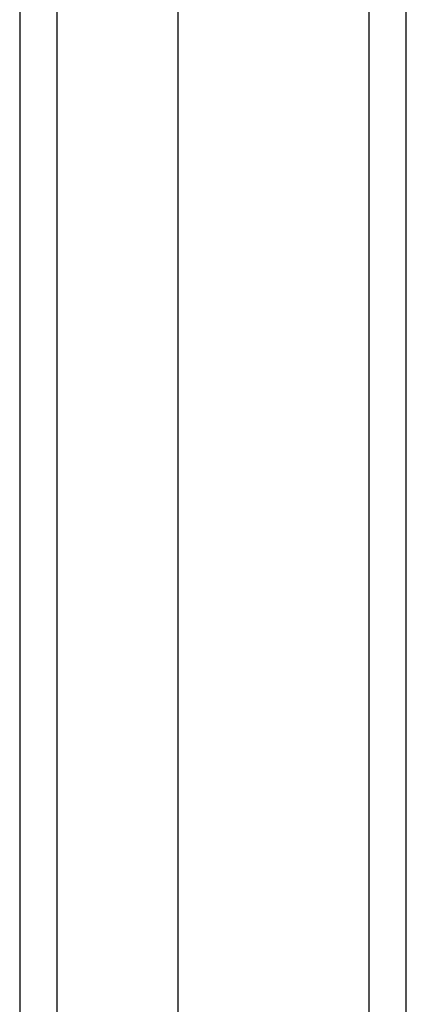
# Model space of a CAD drawing. Header units: inches. Extents: x 0 to 139, y -11 to 90.
# Tile 20 of 59: x 79.946 to 80.85, y 34.239 to 36.541. Entities that reach past the tile are written whole.
import ezdxf

# ---------------------------------------------------------------- set-up
doc = ezdxf.new("R2010")
doc.units = ezdxf.units.IN
doc.header["$LTSCALE"] = 8.352245
doc.header["$MEASUREMENT"] = 0
doc.layers.add('Visible Edges(ANSI)', color=7, linetype='Continuous', lineweight=25)
doc.layers.add('Visible Tangent Edges(ANSI)', color=7, linetype='Continuous', lineweight=25)

msp = doc.modelspace()

# ---------------------------------------------------------------- linework, layer by layer
at = {"layer": 'Visible Edges(ANSI)'}
for p, q in [((80.8502, 32.0246), (80.8502, 63.1701)), ((80.3158, 62.4358), (80.3158, 32.759)), ((79.9459, 62.3212), (79.9459, 32.8736))]:
    msp.add_line(p, q, dxfattribs=at)
at = {"layer": 'Visible Tangent Edges(ANSI)'}
for p, q in [((80.7625, 63.1701), (80.7625, 32.0246)), ((80.0336, 32.7535), (80.0336, 62.4413))]:
    msp.add_line(p, q, dxfattribs=at)

doc.saveas('drawing.dxf')
